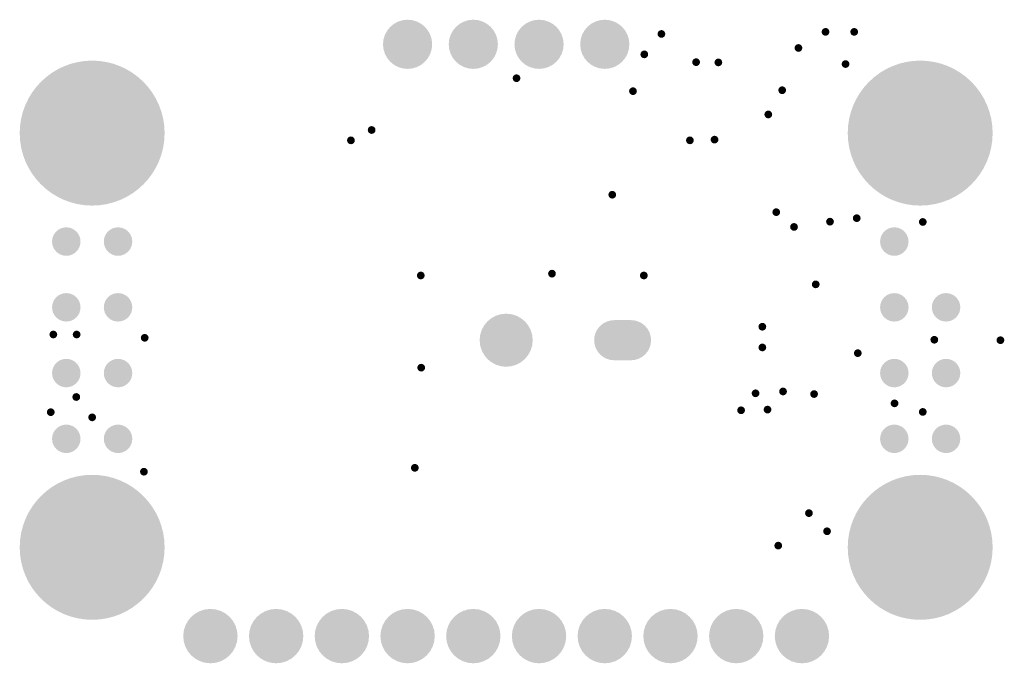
# Model space of a CAD drawing. Header units: inches. Extents: x 1.7 to 39.8, y 0.2 to 25.1.
import ezdxf

# ---------------------------------------------------------------- set-up
doc = ezdxf.new("R2010")
doc.units = ezdxf.units.IN
for name, color, linetype in [('Bottom Solder', 6, 'Continuous'), ('Pad Holes', 156, 'Continuous'), ('Via Holes', 16, 'Continuous')]:
    doc.layers.add(name, color=color, linetype=linetype)

# ---------------------------------------------------------------- blocks, each defined once
blk = doc.blocks.new('TP_1_00MM_B_2503')
at = {"layer": 'Bottom Solder'}
h = blk.add_hatch(color=6, dxfattribs=at)
edge = h.paths.add_edge_path()
edge.add_arc((0, 0), 0.55, 0, 360)
blk = doc.blocks.new('TP_1_00MM_B_2504')
at = {"layer": 'Bottom Solder'}
h = blk.add_hatch(color=6, dxfattribs=at)
edge = h.paths.add_edge_path()
edge.add_arc((0, 0), 0.55, 0, 360)
blk = doc.blocks.new('TP_1_00MM_B_2505')
at = {"layer": 'Bottom Solder'}
h = blk.add_hatch(color=6, dxfattribs=at)
edge = h.paths.add_edge_path()
edge.add_arc((0, 0), 0.55, 0, 360)
blk = doc.blocks.new('TP_1_00MM_B_2506')
at = {"layer": 'Bottom Solder'}
h = blk.add_hatch(color=6, dxfattribs=at)
edge = h.paths.add_edge_path()
edge.add_arc((0, 0), 0.55, 0, 360)
blk = doc.blocks.new('TP_1_00MM_B_2507')
at = {"layer": 'Bottom Solder'}
h = blk.add_hatch(color=6, dxfattribs=at)
edge = h.paths.add_edge_path()
edge.add_arc((0, 0), 0.55, 0, 360)
blk = doc.blocks.new('TP_1_00MM_B_2508')
at = {"layer": 'Bottom Solder'}
h = blk.add_hatch(color=6, dxfattribs=at)
edge = h.paths.add_edge_path()
edge.add_arc((0, 0), 0.55, 0, 360)
blk = doc.blocks.new('TP_1_00MM_B_2509')
at = {"layer": 'Bottom Solder'}
h = blk.add_hatch(color=6, dxfattribs=at)
edge = h.paths.add_edge_path()
edge.add_arc((0, 0), 0.55, 0, 360)
blk = doc.blocks.new('TP_1_00MM_B_2510')
at = {"layer": 'Bottom Solder'}
h = blk.add_hatch(color=6, dxfattribs=at)
edge = h.paths.add_edge_path()
edge.add_arc((0, 0), 0.55, 0, 360)
blk = doc.blocks.new('TP_1_00MM_B_2511')
at = {"layer": 'Bottom Solder'}
h = blk.add_hatch(color=6, dxfattribs=at)
edge = h.paths.add_edge_path()
edge.add_arc((0, 0), 0.55, 0, 360)
blk = doc.blocks.new('TP_1_00MM_B_2512')
at = {"layer": 'Bottom Solder'}
h = blk.add_hatch(color=6, dxfattribs=at)
edge = h.paths.add_edge_path()
edge.add_arc((0, 0), 0.55, 0, 360)
blk = doc.blocks.new('TP_1_00MM_B_2513')
at = {"layer": 'Bottom Solder'}
h = blk.add_hatch(color=6, dxfattribs=at)
edge = h.paths.add_edge_path()
edge.add_arc((0, 0), 0.55, 0, 360)
blk = doc.blocks.new('TP_1_00MM_B_2514')
at = {"layer": 'Bottom Solder'}
h = blk.add_hatch(color=6, dxfattribs=at)
edge = h.paths.add_edge_path()
edge.add_arc((0, 0), 0.55, 0, 360)
blk = doc.blocks.new('TP_1_00MM_B_2515')
at = {"layer": 'Bottom Solder'}
h = blk.add_hatch(color=6, dxfattribs=at)
edge = h.paths.add_edge_path()
edge.add_arc((0, 0), 0.55, 0, 360)
blk = doc.blocks.new('TP_1_00MM_B_2516')
at = {"layer": 'Bottom Solder'}
h = blk.add_hatch(color=6, dxfattribs=at)
edge = h.paths.add_edge_path()
edge.add_arc((0, 0), 0.55, 0, 360)
blk = doc.blocks.new('TP_1_00MM_B_2517')
at = {"layer": 'Bottom Solder'}
h = blk.add_hatch(color=6, dxfattribs=at)
edge = h.paths.add_edge_path()
edge.add_arc((0, 0), 0.55, 0, 360)
blk = doc.blocks.new('PEC11J_9215F_S0015_2518')
at = {"layer": 'Bottom Solder'}
h = blk.add_hatch(color=6, dxfattribs=at)
edge = h.paths.add_edge_path()
edge.add_arc((0, 0), 0.3, 0, 360)
h = blk.add_hatch(color=6, dxfattribs=at)
edge = h.paths.add_edge_path()
edge.add_arc((0, -4.5), 0.3, 0, 360)
at = {"layer": 'Pad Holes'}
h = blk.add_hatch(color=7, dxfattribs=at)
edge = h.paths.add_edge_path()
edge.add_arc((0, 0), 1.025, 0, 360)
h = blk.add_hatch(color=7, dxfattribs=at)
edge = h.paths.add_edge_path()
edge.add_arc((0, -4.825), 0.775, 180, 360)
edge.add_line((0.775, -4.825), (0.775, -4.175))
edge.add_arc((0, -4.175), 0.775, 0, 180)
edge.add_line((-0.775, -4.175), (-0.775, -4.825))
blk = doc.blocks.new('PIN_HEADER_2_54___VERT__1_4POS_F_________1_2519')
at = {"layer": 'Bottom Solder'}
h = blk.add_hatch(color=6, dxfattribs=at)
edge = h.paths.add_edge_path()
edge.add_arc((-3.81, 0), 0.95, 0, 360)
h = blk.add_hatch(color=6, dxfattribs=at)
edge = h.paths.add_edge_path()
edge.add_arc((-1.27, 0), 0.95, 0, 360)
h = blk.add_hatch(color=6, dxfattribs=at)
edge = h.paths.add_edge_path()
edge.add_arc((1.27, 0), 0.95, 0, 360)
h = blk.add_hatch(color=6, dxfattribs=at)
edge = h.paths.add_edge_path()
edge.add_arc((3.81, 0), 0.95, 0, 360)
at = {"layer": 'Pad Holes'}
h = blk.add_hatch(color=7, dxfattribs=at)
edge = h.paths.add_edge_path()
edge.add_arc((-3.81, 0), 0.5, 0, 360)
h = blk.add_hatch(color=7, dxfattribs=at)
edge = h.paths.add_edge_path()
edge.add_arc((-1.27, 0), 0.5, 0, 360)
h = blk.add_hatch(color=7, dxfattribs=at)
edge = h.paths.add_edge_path()
edge.add_arc((1.27, 0), 0.5, 0, 360)
h = blk.add_hatch(color=7, dxfattribs=at)
edge = h.paths.add_edge_path()
edge.add_arc((3.81, 0), 0.5, 0, 360)
blk = doc.blocks.new('PIN_HEADER_2_54___VERT__1_10POS_2520')
at = {"layer": 'Bottom Solder'}
h = blk.add_hatch(color=6, dxfattribs=at)
edge = h.paths.add_edge_path()
edge.add_arc((-11.43, 0), 1.05, 0, 360)
h = blk.add_hatch(color=6, dxfattribs=at)
edge = h.paths.add_edge_path()
edge.add_arc((-8.89, 0), 1.05, 0, 360)
h = blk.add_hatch(color=6, dxfattribs=at)
edge = h.paths.add_edge_path()
edge.add_arc((-6.35, 0), 1.05, 0, 360)
h = blk.add_hatch(color=6, dxfattribs=at)
edge = h.paths.add_edge_path()
edge.add_arc((-3.81, 0), 1.05, 0, 360)
h = blk.add_hatch(color=6, dxfattribs=at)
edge = h.paths.add_edge_path()
edge.add_arc((-1.27, 0), 1.05, 0, 360)
h = blk.add_hatch(color=6, dxfattribs=at)
edge = h.paths.add_edge_path()
edge.add_arc((1.27, 0), 1.05, 0, 360)
h = blk.add_hatch(color=6, dxfattribs=at)
edge = h.paths.add_edge_path()
edge.add_arc((3.81, 0), 1.05, 0, 360)
h = blk.add_hatch(color=6, dxfattribs=at)
edge = h.paths.add_edge_path()
edge.add_arc((6.35, 0), 1.05, 0, 360)
h = blk.add_hatch(color=6, dxfattribs=at)
edge = h.paths.add_edge_path()
edge.add_arc((8.89, 0), 1.05, 0, 360)
h = blk.add_hatch(color=6, dxfattribs=at)
edge = h.paths.add_edge_path()
edge.add_arc((11.43, 0), 1.05, 0, 360)
at = {"layer": 'Pad Holes'}
h = blk.add_hatch(color=7, dxfattribs=at)
edge = h.paths.add_edge_path()
edge.add_arc((-11.43, 0), 0.5, 0, 360)
h = blk.add_hatch(color=7, dxfattribs=at)
edge = h.paths.add_edge_path()
edge.add_arc((-8.89, 0), 0.5, 0, 360)
h = blk.add_hatch(color=7, dxfattribs=at)
edge = h.paths.add_edge_path()
edge.add_arc((-6.35, 0), 0.5, 0, 360)
h = blk.add_hatch(color=7, dxfattribs=at)
edge = h.paths.add_edge_path()
edge.add_arc((-3.81, 0), 0.5, 0, 360)
h = blk.add_hatch(color=7, dxfattribs=at)
edge = h.paths.add_edge_path()
edge.add_arc((-1.27, 0), 0.5, 0, 360)
h = blk.add_hatch(color=7, dxfattribs=at)
edge = h.paths.add_edge_path()
edge.add_arc((1.27, 0), 0.5, 0, 360)
h = blk.add_hatch(color=7, dxfattribs=at)
edge = h.paths.add_edge_path()
edge.add_arc((3.81, 0), 0.5, 0, 360)
h = blk.add_hatch(color=7, dxfattribs=at)
edge = h.paths.add_edge_path()
edge.add_arc((6.35, 0), 0.5, 0, 360)
h = blk.add_hatch(color=7, dxfattribs=at)
edge = h.paths.add_edge_path()
edge.add_arc((8.89, 0), 0.5, 0, 360)
h = blk.add_hatch(color=7, dxfattribs=at)
edge = h.paths.add_edge_path()
edge.add_arc((11.43, 0), 0.5, 0, 360)

msp = doc.modelspace()

# ---------------------------------------------------------------- hatches: boundary and pattern name
at = {"layer": 'Bottom Solder'}
h = msp.add_hatch(color=6, dxfattribs=at)
edge = h.paths.add_edge_path()
edge.add_arc((4.5, 20.68), 2.8, 0, 360)
h = msp.add_hatch(color=6, dxfattribs=at)
edge = h.paths.add_edge_path()
edge.add_arc((36.5, 20.68), 2.8, 0, 360)
h = msp.add_hatch(color=6, dxfattribs=at)
edge = h.paths.add_edge_path()
edge.add_arc((4.5, 4.68), 2.8, 0, 360)
h = msp.add_hatch(color=6, dxfattribs=at)
edge = h.paths.add_edge_path()
edge.add_arc((36.5, 4.68), 2.8, 0, 360)
at = {"layer": 'Pad Holes'}
h = msp.add_hatch(color=7, dxfattribs=at)
edge = h.paths.add_edge_path()
edge.add_arc((4.5, 20.68), 1.6, 0, 360)
h = msp.add_hatch(color=7, dxfattribs=at)
edge = h.paths.add_edge_path()
edge.add_arc((36.5, 20.68), 1.6, 0, 360)
h = msp.add_hatch(color=7, dxfattribs=at)
edge = h.paths.add_edge_path()
edge.add_arc((4.5, 4.68), 1.6, 0, 360)
h = msp.add_hatch(color=7, dxfattribs=at)
edge = h.paths.add_edge_path()
edge.add_arc((36.5, 4.68), 1.6, 0, 360)
at = {"layer": 'Via Holes'}
h = msp.add_hatch(color=7, dxfattribs=at)
edge = h.paths.add_edge_path()
edge.add_arc((32.841, 24.591), 0.15, 0, 360)
h = msp.add_hatch(color=7, dxfattribs=at)
edge = h.paths.add_edge_path()
edge.add_arc((33.95, 24.59), 0.15, 0, 360)
h = msp.add_hatch(color=7, dxfattribs=at)
edge = h.paths.add_edge_path()
edge.add_arc((26.5, 24.51), 0.15, 0, 360)
h = msp.add_hatch(color=7, dxfattribs=at)
edge = h.paths.add_edge_path()
edge.add_arc((31.795, 23.968), 0.15, 0, 360)
h = msp.add_hatch(color=7, dxfattribs=at)
edge = h.paths.add_edge_path()
edge.add_arc((25.838, 23.722), 0.15, 0, 360)
h = msp.add_hatch(color=7, dxfattribs=at)
edge = h.paths.add_edge_path()
edge.add_arc((27.84, 23.42), 0.15, 0, 360)
h = msp.add_hatch(color=7, dxfattribs=at)
edge = h.paths.add_edge_path()
edge.add_arc((28.7, 23.41), 0.15, 0, 360)
h = msp.add_hatch(color=7, dxfattribs=at)
edge = h.paths.add_edge_path()
edge.add_arc((33.615, 23.347), 0.15, 0, 360)
h = msp.add_hatch(color=7, dxfattribs=at)
edge = h.paths.add_edge_path()
edge.add_arc((20.9, 22.8), 0.15, 0, 360)
h = msp.add_hatch(color=7, dxfattribs=at)
edge = h.paths.add_edge_path()
edge.add_arc((31.167, 22.336), 0.15, 0, 360)
h = msp.add_hatch(color=7, dxfattribs=at)
edge = h.paths.add_edge_path()
edge.add_arc((25.4, 22.3), 0.15, 0, 360)
h = msp.add_hatch(color=7, dxfattribs=at)
edge = h.paths.add_edge_path()
edge.add_arc((30.63, 21.4), 0.15, 0, 360)
h = msp.add_hatch(color=7, dxfattribs=at)
edge = h.paths.add_edge_path()
edge.add_arc((15.3, 20.8), 0.15, 0, 360)
h = msp.add_hatch(color=7, dxfattribs=at)
edge = h.paths.add_edge_path()
edge.add_arc((14.5, 20.4), 0.15, 0, 360)
h = msp.add_hatch(color=7, dxfattribs=at)
edge = h.paths.add_edge_path()
edge.add_arc((27.6, 20.4), 0.15, 0, 360)
h = msp.add_hatch(color=7, dxfattribs=at)
edge = h.paths.add_edge_path()
edge.add_arc((28.552, 20.428), 0.15, 0, 360)
h = msp.add_hatch(color=7, dxfattribs=at)
edge = h.paths.add_edge_path()
edge.add_arc((24.6, 18.3), 0.15, 0, 360)
h = msp.add_hatch(color=7, dxfattribs=at)
edge = h.paths.add_edge_path()
edge.add_arc((30.937, 17.626), 0.15, 0, 360)
h = msp.add_hatch(color=7, dxfattribs=at)
edge = h.paths.add_edge_path()
edge.add_arc((34.047, 17.394), 0.15, 0, 360)
h = msp.add_hatch(color=7, dxfattribs=at)
edge = h.paths.add_edge_path()
edge.add_arc((31.624, 17.056), 0.15, 0, 360)
h = msp.add_hatch(color=7, dxfattribs=at)
edge = h.paths.add_edge_path()
edge.add_arc((33.014, 17.259), 0.15, 0, 360)
h = msp.add_hatch(color=7, dxfattribs=at)
edge = h.paths.add_edge_path()
edge.add_arc((36.601, 17.247), 0.15, 0, 360)
h = msp.add_hatch(color=7, dxfattribs=at)
edge = h.paths.add_edge_path()
edge.add_arc((17.2, 15.18), 0.15, 0, 360)
h = msp.add_hatch(color=7, dxfattribs=at)
edge = h.paths.add_edge_path()
edge.add_arc((22.27, 15.25), 0.15, 0, 360)
h = msp.add_hatch(color=7, dxfattribs=at)
edge = h.paths.add_edge_path()
edge.add_arc((25.82, 15.18), 0.15, 0, 360)
h = msp.add_hatch(color=7, dxfattribs=at)
edge = h.paths.add_edge_path()
edge.add_arc((32.463, 14.837), 0.15, 0, 360)
h = msp.add_hatch(color=7, dxfattribs=at)
edge = h.paths.add_edge_path()
edge.add_arc((30.4, 13.2), 0.15, 0, 360)
h = msp.add_hatch(color=7, dxfattribs=at)
edge = h.paths.add_edge_path()
edge.add_arc((3, 12.9), 0.15, 0, 360)
h = msp.add_hatch(color=7, dxfattribs=at)
edge = h.paths.add_edge_path()
edge.add_arc((3.9, 12.9), 0.15, 0, 360)
h = msp.add_hatch(color=7, dxfattribs=at)
edge = h.paths.add_edge_path()
edge.add_arc((6.53, 12.772), 0.15, 0, 360)
h = msp.add_hatch(color=7, dxfattribs=at)
edge = h.paths.add_edge_path()
edge.add_arc((37.046, 12.697), 0.15, 0, 360)
h = msp.add_hatch(color=7, dxfattribs=at)
edge = h.paths.add_edge_path()
edge.add_arc((39.601, 12.68), 0.15, 0, 360)
h = msp.add_hatch(color=7, dxfattribs=at)
edge = h.paths.add_edge_path()
edge.add_arc((30.4, 12.4), 0.15, 0, 360)
h = msp.add_hatch(color=7, dxfattribs=at)
edge = h.paths.add_edge_path()
edge.add_arc((34.088, 12.18), 0.15, 0, 360)
h = msp.add_hatch(color=7, dxfattribs=at)
edge = h.paths.add_edge_path()
edge.add_arc((17.216, 11.619), 0.15, 0, 360)
h = msp.add_hatch(color=7, dxfattribs=at)
edge = h.paths.add_edge_path()
edge.add_arc((30.137, 10.629), 0.15, 0, 360)
h = msp.add_hatch(color=7, dxfattribs=at)
edge = h.paths.add_edge_path()
edge.add_arc((31.2, 10.7), 0.15, 0, 360)
h = msp.add_hatch(color=7, dxfattribs=at)
edge = h.paths.add_edge_path()
edge.add_arc((32.4, 10.6), 0.15, 0, 360)
h = msp.add_hatch(color=7, dxfattribs=at)
edge = h.paths.add_edge_path()
edge.add_arc((3.886, 10.486), 0.15, 0, 360)
h = msp.add_hatch(color=7, dxfattribs=at)
edge = h.paths.add_edge_path()
edge.add_arc((35.508, 10.241), 0.15, 0, 360)
h = msp.add_hatch(color=7, dxfattribs=at)
edge = h.paths.add_edge_path()
edge.add_arc((2.9, 9.9), 0.15, 0, 360)
h = msp.add_hatch(color=7, dxfattribs=at)
edge = h.paths.add_edge_path()
edge.add_arc((29.579, 9.973), 0.15, 0, 360)
h = msp.add_hatch(color=7, dxfattribs=at)
edge = h.paths.add_edge_path()
edge.add_arc((30.6, 10), 0.15, 0, 360)
h = msp.add_hatch(color=7, dxfattribs=at)
edge = h.paths.add_edge_path()
edge.add_arc((36.6, 9.91), 0.15, 0, 360)
h = msp.add_hatch(color=7, dxfattribs=at)
edge = h.paths.add_edge_path()
edge.add_arc((4.5, 9.7), 0.15, 0, 360)
h = msp.add_hatch(color=7, dxfattribs=at)
edge = h.paths.add_edge_path()
edge.add_arc((6.5, 7.6), 0.15, 0, 360)
h = msp.add_hatch(color=7, dxfattribs=at)
edge = h.paths.add_edge_path()
edge.add_arc((16.97, 7.75), 0.15, 0, 360)
h = msp.add_hatch(color=7, dxfattribs=at)
edge = h.paths.add_edge_path()
edge.add_arc((32.2, 6), 0.15, 0, 360)
h = msp.add_hatch(color=7, dxfattribs=at)
edge = h.paths.add_edge_path()
edge.add_arc((32.9, 5.3), 0.15, 0, 360)
h = msp.add_hatch(color=7, dxfattribs=at)
edge = h.paths.add_edge_path()
edge.add_arc((31.014, 4.746), 0.15, 0, 360)

# ---------------------------------------------------------------- block references
for name, p in [('PIN_HEADER_2_54___VERT__1_4POS_F_________1_2519', (20.5, 24.11)), ('TP_1_00MM_B_2507', (5.5, 16.49)), ('TP_1_00MM_B_2509', (5.5, 13.95)), ('TP_1_00MM_B_2510', (5.5, 11.41)), ('TP_1_00MM_B_2508', (5.5, 8.87)), ('PIN_HEADER_2_54___VERT__1_10POS_2520', (20.5, 1.25))]:
    msp.add_blockref(name, p)
for name, p, rotation in [('TP_1_00MM_B_2503', (3.5, 16.49), 90), ('TP_1_00MM_B_2515', (35.5, 16.49), 180), ('TP_1_00MM_B_2506', (3.5, 13.95), 90), ('TP_1_00MM_B_2513', (35.5, 13.95), 180), ('TP_1_00MM_B_2514', (37.5, 13.95), 180), ('PEC11J_9215F_S0015_2518', (20.5, 12.68), 90), ('TP_1_00MM_B_2505', (3.5, 11.41), 90), ('TP_1_00MM_B_2512', (35.5, 11.41), 180), ('TP_1_00MM_B_2517', (37.5, 11.41), 180), ('TP_1_00MM_B_2504', (3.5, 8.87), 90), ('TP_1_00MM_B_2511', (35.5, 8.87), 180), ('TP_1_00MM_B_2516', (37.5, 8.87), 180)]:
    msp.add_blockref(name, p, dxfattribs=dict(rotation=rotation))

doc.saveas('drawing.dxf')
